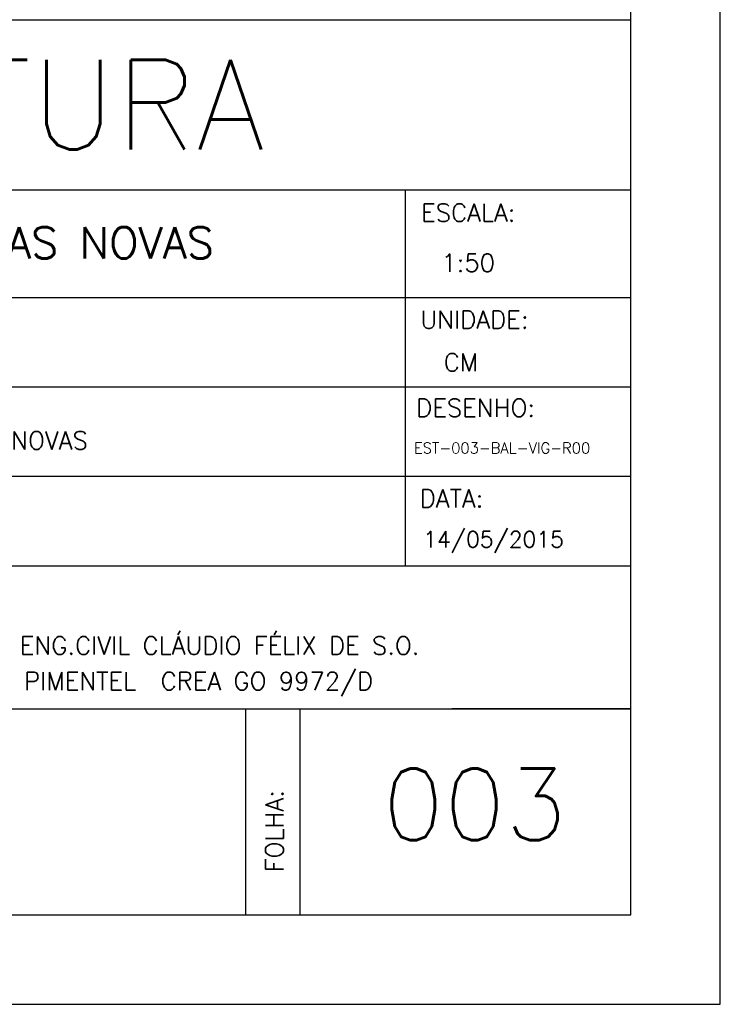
# Model space of a CAD drawing. Extents: x 0 to 116, y 0 to 59.
# Tile 16 of 20: x 108 to 116, y 0 to 11. Entities that reach past the tile are written whole.
import ezdxf

# ---------------------------------------------------------------- set-up
doc = ezdxf.new("R2010")
doc.units = 0
for name, color, linetype in [('1', 7, 'CONTINUOUS'), ('12', 12, 'CONTINUOUS'), ('4', 4, 'CONTINUOUS'), ('8', 8, 'CONTINUOUS')]:
    doc.layers.add(name, color=color, linetype=linetype)
doc.styles.get("Standard").update_dxf_attribs({"font": 'ROMANS.SHX'})

msp = doc.modelspace()

# ---------------------------------------------------------------- linework, layer by layer
at = {"layer": '1', "linetype": 'CONTINUOUS'}
for p, q in [((116, 0), (116, 59.400002)), ((101.199219, 9.100113), (115, 9.100113)), ((112.482168, 4.900009), (112.482168, 9.100113)), ((101.199219, 7.899918), (115, 7.899918)), ((101.199219, 6.90007), (115, 6.90007)), ((101.199219, 5.899948), (115, 5.899948)), ((101.199219, 4.900009), (112.482168, 4.900009)), ((112.482168, 4.900009), (115, 4.900009)), ((113.050833, 4.900009), (113.050833, 4.900009)), ((101.199219, 3.300049), (115, 3.300049)), ((110.699219, 1), (110.699219, 3.300049)), ((110.699219, 3.300049), (111.299805, 3.300049)), ((111.299805, 3.300049), (111.299805, 1)), ((115, 3.300049), (113, 3.300049)), ((0, 0), (116, 0))]:
    msp.add_line(p, q, dxfattribs=at)
at = {"layer": '12', "linetype": 'CONTINUOUS'}
msp.add_lwpolyline([(2.5, 1), (115, 1), (115, 58.400002), (2.5, 58.400002), (2.5, 1)], dxfattribs=at)
at = {"layer": '8', "linetype": 'CONTINUOUS'}
msp.add_lwpolyline([(99, 1), (99, 11.000112), (115, 11.000112)], dxfattribs=at)

# ---------------------------------------------------------------- texts
at = {"layer": '1', "linetype": 'CONTINUOUS'}
for s, height, p in [('ESCALA:', 0.2, (112.656973, 8.746109)), ('1:50', 0.2, (112.882559, 8.185318)), ('UNIDADE:', 0.2, (112.648042, 7.551041)), ('CM', 0.2, (112.909903, 7.074234)), ('DESENHO:', 0.2, (112.601583, 6.565353)), ('SERVIÇO SOCIAL DO COMÉRCIO-SESC CALDAS NOVAS', 0.2, (101.758243, 6.201439)), ('EST-003-BAL-VIG-R00', 0.12, (112.576559, 6.156066)), ('DATA:', 0.2, (112.640951, 5.55336)), ('14/05/2015', 0.18, (112.679357, 5.105972)), ('ENG.CIVIL CLÁUDIO FÉLIX DE S.O.', 0.2, (108.172736, 3.908398)), ('PIMENTEL  CREA GO 9972/D', 0.2, (108.220085, 3.51177))]:
    msp.add_text(s, height=height, dxfattribs=at).set_placement(p)
msp.add_text('FOLHA:', height=0.2, rotation=90, dxfattribs=at).set_placement((111.117187, 1.47583))
at = {"layer": '4', "linetype": 'CONTINUOUS'}
for s, height, p in [('ESTRUTURA', 1, (103.412598, 9.553726)), ('RESTAURANTE SESC CALDAS NOVAS', 0.35, (102.014175, 8.33551)), ('003', 0.8, (112.226562, 1.833984))]:
    msp.add_text(s, height=height, dxfattribs=at).set_placement(p)

doc.saveas('drawing.dxf')
